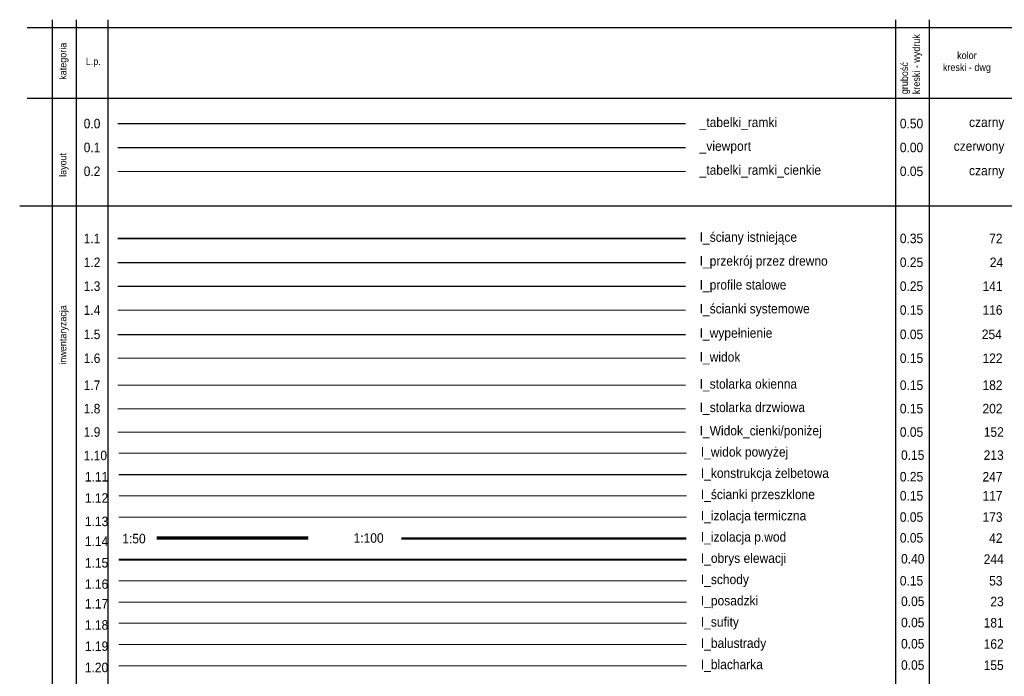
# Model space of a CAD drawing. Header units: metres. Extents: x 6502846 to 6512378, y 5892705 to 5896166.
# Tile 9 of 73: x 6503754 to 6503775, y 5894702 to 5894716. Entities that reach past the tile are written whole.
import ezdxf

# ---------------------------------------------------------------- set-up
doc = ezdxf.new("R2010")
doc.units = ezdxf.units.M
doc.header["$MEASUREMENT"] = 0
for name, pattern in [('ACAD_ISO03W100', [30, 12, -18]), ('IZOL_PW-50', [16, 8, -8]), ('PRZER10-5', [3750, 2500, -1250])]:
    doc.linetypes.add(name, pattern=pattern)
doc.layers.get('0').update_dxf_attribs({"color": 2})
for name, color, linetype in [('_tabelki_ramki', 7, 'Continuous'), ('A_izol_pwod', 120, 'IZOL_PW-50'), ('A_wyburzenia', 156, 'FENCELINE3'), ('I_wypełnienie', 254, 'Continuous')]:
    doc.layers.add(name, color=color, linetype=linetype)
for name, color, linetype, lineweight in [('_tabelki_ramki_cienkie', 251, 'Continuous', 5), ('I_balustrady', 162, 'Continuous', 5), ('I_blacharka', 155, 'Continuous', 5), ('I_izolacja p.wodna', 42, 'Continuous', 5), ('I_izolacja termiczna', 173, 'GRADZINOWANIE', 5), ('I_konstrukcja żelbetowa', 247, 'Continuous', 25), ('I_obrys elewacji', 244, 'Continuous', 40), ('I_posadzki', 23, 'Continuous', 5), ('I_profile stalowe', 141, 'Continuous', 25), ('I_przekrój przez drewno', 24, 'Continuous', 25), ('I_schody', 53, 'Continuous', 15), ('I_stolarka drzwiowa', 202, 'Continuous', 15), ('I_stolarka okienna', 182, 'Continuous', 15), ('I_sufity', 181, 'Continuous', 5), ('I_widok', 122, 'Continuous', 15), ('I_widok powyżej', 213, 'ACAD_ISO03W100', 15), ('I_widok_cienki', 152, 'Continuous', 5), ('I_ścanki przeszklone', 117, 'Continuous', 15), ('I_ścianki systemowe', 116, 'Continuous', 15), ('I_ściany istniejące', 72, 'Continuous', 35)]:
    doc.layers.add(name, color=color, linetype=linetype, lineweight=lineweight)
doc.layers.add('_viewport', color=1, linetype='Continuous', plot=False)
doc.styles.add('ARCHENIKA_100_opisy', font='arial.ttf', dxfattribs={"width": 0.9, "height": 20})
doc.styles.get("Standard").update_dxf_attribs({"font": 'Working1250.shx', "width": 0.75})
doc.linetypes.add('FENCELINE3', pattern='A,10,-5,["x",Standard,S=7,R=0,X=-2,Y=-2.333],-5', length=20)
doc.linetypes.add('GRADZINOWANIE', pattern='A,0.00254,-2.54,[134,ltypeshp.shx,S=2.54,R=0,X=-2.54,Y=0],-5.08,[134,ltypeshp.shx,S=2.54,R=180,X=2.54,Y=0],-2.54', length=10.16254)

# ---------------------------------------------------------------- blocks, each defined once
blk = doc.blocks.new('*U429')
at = {"layer": 'A_izol_pwod', "color": 42, "const_width": 2}
blk.add_lwpolyline([(0, 1), (596.5, 1)], dxfattribs=at)
at = {"layer": 'A_izol_pwod', "color": 42, "linetype": 'Continuous'}
for points in [[(0, 2), (596.5, 2)], [(0, 0), (596.5, 0)]]:
    blk.add_lwpolyline(points, dxfattribs=at)
blk = doc.blocks.new('*U445')
at = {"layer": 'A_izol_pwod', "color": 42, "const_width": 2}
blk.add_lwpolyline([(-8.7, 1), (149.9, 1)], dxfattribs=at)
at = {"layer": 'A_izol_pwod', "color": 42, "linetype": 'Continuous'}
for points in [[(-8.7, 2), (149.9, 2)], [(-8.7, 0), (149.9, 0)]]:
    blk.add_lwpolyline(points, dxfattribs=at)

msp = doc.modelspace()

# ---------------------------------------------------------------- linework, layer by layer
for points in [[(6503754.59, 5894716.048), (6503754.59, 5894661.65)], [(6503755.093, 5894716.048), (6503755.093, 5894661.65)], [(6503755.762, 5894716.048), (6503755.762, 5894661.65)], [(6503772.264, 5894716.048), (6503772.264, 5894661.65)], [(6503772.964, 5894716.048), (6503772.964, 5894661.65)], [(6503754.069, 5894715.885), (6503787.769, 5894715.885)], [(6503754.069, 5894714.402), (6503787.769, 5894714.402)], [(6503753.912, 5894712.149), (6503787.549, 5894712.149)]]:
    msp.add_lwpolyline(points)
at = {"layer": '_tabelki_ramki'}
msp.add_line((6503755.966, 5894713.87), (6503767.859, 5894713.87), dxfattribs=at)
at = {"layer": '_tabelki_ramki_cienkie'}
msp.add_line((6503755.966, 5894712.87), (6503767.859, 5894712.87), dxfattribs=at)
at = {"layer": '_viewport'}
msp.add_line((6503755.966, 5894713.37), (6503767.859, 5894713.37), dxfattribs=at)
at = {"layer": 'I_balustrady'}
msp.add_line((6503755.992, 5894702.957), (6503767.884, 5894702.957), dxfattribs=at)
at = {"layer": 'I_blacharka'}
msp.add_line((6503755.992, 5894702.512), (6503767.884, 5894702.512), dxfattribs=at)
at = {"layer": 'I_izolacja termiczna'}
msp.add_line((6503755.992, 5894705.627), (6503767.884, 5894705.627), dxfattribs=at)
at = {"layer": 'I_konstrukcja żelbetowa'}
msp.add_line((6503755.992, 5894706.518), (6503767.884, 5894706.518), dxfattribs=at)
at = {"layer": 'I_obrys elewacji'}
msp.add_line((6503755.992, 5894704.737), (6503767.884, 5894704.737), dxfattribs=at)
at = {"layer": 'I_posadzki'}
msp.add_line((6503755.992, 5894703.847), (6503767.884, 5894703.847), dxfattribs=at)
at = {"layer": 'I_profile stalowe'}
msp.add_line((6503755.966, 5894710.464), (6503767.859, 5894710.464), dxfattribs=at)
at = {"layer": 'I_przekrój przez drewno'}
msp.add_line((6503755.966, 5894710.964), (6503767.859, 5894710.964), dxfattribs=at)
at = {"layer": 'I_schody'}
msp.add_line((6503755.992, 5894704.292), (6503767.884, 5894704.292), dxfattribs=at)
at = {"layer": 'I_stolarka drzwiowa'}
msp.add_line((6503755.966, 5894707.898), (6503767.859, 5894707.898), dxfattribs=at)
at = {"layer": 'I_stolarka okienna'}
msp.add_line((6503755.966, 5894708.389), (6503767.859, 5894708.389), dxfattribs=at)
at = {"layer": 'I_sufity'}
msp.add_line((6503755.992, 5894703.402), (6503767.884, 5894703.402), dxfattribs=at)
at = {"layer": 'I_widok'}
msp.add_line((6503755.966, 5894708.954), (6503767.859, 5894708.954), dxfattribs=at)
at = {"layer": 'I_widok powyżej'}
msp.add_line((6503755.992, 5894706.963), (6503767.884, 5894706.963), dxfattribs=at)
at = {"layer": 'I_widok_cienki'}
msp.add_line((6503755.966, 5894707.408), (6503767.859, 5894707.408), dxfattribs=at)
at = {"layer": 'I_wypełnienie'}
msp.add_line((6503755.966, 5894709.454), (6503767.859, 5894709.454), dxfattribs=at)
at = {"layer": 'I_ścanki przeszklone'}
msp.add_line((6503755.992, 5894706.073), (6503767.884, 5894706.073), dxfattribs=at)
at = {"layer": 'I_ścianki systemowe'}
msp.add_line((6503755.966, 5894709.964), (6503767.859, 5894709.964), dxfattribs=at)
at = {"layer": 'I_ściany istniejące'}
msp.add_line((6503755.966, 5894711.464), (6503767.859, 5894711.464), dxfattribs=at)

# ---------------------------------------------------------------- block references
at = {"layer": 'I_izolacja p.wodna'}
for name, p, xscale, yscale, zscale in [('*U445', (6503756.956, 5894705.172), 0.02, 0.02, 0.02), ('*U429', (6503761.913, 5894705.172), 0.01, 0.01, 0.01)]:
    msp.add_blockref(name, p, dxfattribs=dict(at, xscale=xscale, yscale=yscale, zscale=zscale))

# ---------------------------------------------------------------- texts
at = {"insert": (6503772.596, 5894714.487), "char_height": 0.15, "width": 1.50351, "attachment_point": 4, "rotation": 90, "style": 'ARCHENIKA_100_opisy'}
msp.add_mtext('grubość\\Pkreski - wydruk', dxfattribs=at)
at = {"char_height": 0.15, "attachment_point": 5, "rotation": 90, "style": 'ARCHENIKA_100_opisy'}
for s, insert in [('\\pxqc;kategoria ', (6503754.839, 5894715.177)), ('\\pxqc;layout', (6503754.839, 5894713.006)), ('\\pxqc;inwentaryzacja', (6503754.839, 5894709.444))]:
    msp.add_mtext_dynamic_manual_height_columns(s, width=1.50351, gutter_width=1, heights=[97.48], dxfattribs=dict(at, insert=insert))
at = {"style": 'ARCHENIKA_100_opisy'}
for s, width, heights, insert, char_height, attachment_point in [('\\pxqc;kolor\\Pkreski - dwg', 1.50351, [97.48], (6503773.758, 5894715.152), 0.15, 5), ('\\pxqc;L.p.', 1.27683, [97.48], (6503755.454, 5894715.151), 0.15, 5), ('\\pxql;0.50', 0.57165, [0], (6503772.353, 5894713.87), 0.2, 4), ('\\pxql;0.00', 0.57165, [0], (6503772.353, 5894713.37), 0.2, 4), ('\\pxql;0.35', 0.57165, [0], (6503772.353, 5894711.464), 0.2, 4), ('\\pxql;0.25', 0.57165, [0], (6503772.353, 5894710.964), 0.2, 4), ('\\pxql;0.25', 0.57165, [0], (6503772.353, 5894710.464), 0.2, 4), ('\\pxql;0.15', 0.57165, [0], (6503772.353, 5894709.964), 0.2, 4), ('\\pxql;0.05', 0.57165, [0], (6503772.353, 5894709.454), 0.2, 4), ('\\pxql;0.15', 0.57165, [0], (6503772.353, 5894708.954), 0.2, 4), ('\\pxql;0.15', 0.57165, [0], (6503772.353, 5894708.389), 0.2, 4), ('\\pxql;0.15', 0.57165, [0], (6503772.353, 5894707.898), 0.2, 4), ('\\pxql;0.05', 0.57165, [0], (6503772.353, 5894707.408), 0.2, 4), ('\\pxql;0.15', 0.57165, [0], (6503772.378, 5894706.925), 0.2, 4), ('\\pxql;0.25', 0.57165, [0], (6503772.353, 5894706.472), 0.2, 4), ('\\pxql;0.15', 0.57165, [0], (6503772.353, 5894706.073), 0.2, 4), ('\\pxql;0.05', 0.57165, [0], (6503772.353, 5894705.627), 0.2, 4), ('\\pxql;0.15', 0.57165, [0], (6503772.353, 5894704.292), 0.2, 4)]:
    msp.add_mtext_dynamic_manual_height_columns(s, width=width, gutter_width=1, heights=heights, dxfattribs=dict(at, insert=insert, char_height=char_height, attachment_point=attachment_point))
at = {"linetype": 'Continuous', "char_height": 0.2, "attachment_point": 4, "style": 'ARCHENIKA_100_opisy'}
for s, insert in [('\\pxql;0.05', (6503772.353, 5894705.192)), ('\\pxql;0.40', (6503772.378, 5894704.752)), ('\\pxql;0.05', (6503772.378, 5894703.862)), ('\\pxql;0.05', (6503772.378, 5894703.417)), ('\\pxql;0.05', (6503772.378, 5894702.972)), ('\\pxql;0.05', (6503772.378, 5894702.527))]:
    msp.add_mtext_dynamic_manual_height_columns(s, width=0.57165, gutter_width=1, heights=[0], dxfattribs=dict(at, insert=insert))
at = {"layer": '_tabelki_ramki', "char_height": 0.2, "style": 'ARCHENIKA_100_opisy'}
for s, width, insert, attachment_point in [('\\pxql;0.0', 0.57165, (6503755.253, 5894713.87), 4), ('\\pxql;_tabelki_ramki', 2.34833, (6503768.159, 5894713.87), 4), ('\\pxqr;czarny', 0.57165, (6503774.543, 5894713.87), 6)]:
    msp.add_mtext_dynamic_manual_height_columns(s, width=width, gutter_width=1, heights=[0], dxfattribs=dict(at, insert=insert, attachment_point=attachment_point))
at = {"layer": '_tabelki_ramki_cienkie', "char_height": 0.2, "style": 'ARCHENIKA_100_opisy'}
for s, width, insert, attachment_point in [('\\pxql;0.2', 0.57165, (6503755.253, 5894712.87), 4), ('\\pxql;_tabelki_ramki_cienkie', 2.34833, (6503768.159, 5894712.87), 4), ('\\pxql;0.05', 0.57165, (6503772.353, 5894712.87), 4), ('\\pxqr;czarny', 0.57165, (6503774.543, 5894712.856), 6)]:
    msp.add_mtext_dynamic_manual_height_columns(s, width=width, gutter_width=1, heights=[0], dxfattribs=dict(at, insert=insert, attachment_point=attachment_point))
at = {"layer": '_viewport', "char_height": 0.2, "attachment_point": 4, "style": 'ARCHENIKA_100_opisy'}
for s, width, insert in [('\\pxql;0.1', 0.57165, (6503755.253, 5894713.37)), ('\\pxql;_viewport', 2.34833, (6503768.159, 5894713.37))]:
    msp.add_mtext_dynamic_manual_height_columns(s, width=width, gutter_width=1, heights=[0], dxfattribs=dict(at, insert=insert))
at = {"layer": 'A_izol_pwod', "color": 42, "linetype": 'Continuous', "insert": (6503755.278, 5894705.121), "char_height": 0.2, "attachment_point": 4, "style": 'ARCHENIKA_100_opisy'}
msp.add_mtext_dynamic_manual_height_columns('\\pxql;1.14', width=0.57165, gutter_width=1, heights=[0], dxfattribs=at)
at = {"layer": 'A_wyburzenia', "linetype": 'Continuous', "insert": (6503774.543, 5894713.37), "char_height": 0.2, "attachment_point": 6, "style": 'ARCHENIKA_100_opisy'}
msp.add_mtext_dynamic_manual_height_columns('\\pxqr;czerwony', width=0.57165, gutter_width=1, heights=[0], dxfattribs=at)
at = {"layer": 'I_balustrady', "char_height": 0.2, "style": 'ARCHENIKA_100_opisy'}
for s, insert, attachment_point in [('\\pxql;1.19', (6503755.278, 5894702.921), 4), ('\\pxqr;162', (6503774.529, 5894702.967), 6)]:
    msp.add_mtext_dynamic_manual_height_columns(s, width=0.57165, gutter_width=1, heights=[0], dxfattribs=dict(at, insert=insert, attachment_point=attachment_point))
at = {"layer": 'I_balustrady', "insert": (6503768.184, 5894702.957), "char_height": 0.2, "width": 3.16986, "attachment_point": 4, "style": 'ARCHENIKA_100_opisy'}
msp.add_mtext('I_balustrady', dxfattribs=at)
at = {"layer": 'I_blacharka', "char_height": 0.2, "style": 'ARCHENIKA_100_opisy'}
for s, insert, attachment_point in [('\\pxql;1.20', (6503755.278, 5894702.476), 4), ('\\pxqr;155', (6503774.529, 5894702.522), 6)]:
    msp.add_mtext_dynamic_manual_height_columns(s, width=0.57165, gutter_width=1, heights=[0], dxfattribs=dict(at, insert=insert, attachment_point=attachment_point))
at = {"layer": 'I_blacharka', "insert": (6503768.184, 5894702.512), "char_height": 0.2, "width": 3.16986, "attachment_point": 4, "style": 'ARCHENIKA_100_opisy'}
msp.add_mtext('I_blacharka', dxfattribs=at)
at = {"layer": 'I_izolacja p.wodna', "char_height": 0.2, "width": 3.16986, "attachment_point": 4, "style": 'ARCHENIKA_100_opisy'}
for s, insert in [('1:50', (6503756.062, 5894705.175)), ('1:100', (6503760.908, 5894705.187))]:
    msp.add_mtext(s, dxfattribs=dict(at, insert=insert))
at = {"layer": 'I_izolacja p.wodna', "linetype": 'Continuous', "insert": (6503768.184, 5894705.182), "char_height": 0.2, "width": 3.16986, "attachment_point": 4, "style": 'ARCHENIKA_100_opisy'}
msp.add_mtext('I_izolacja p.wod', dxfattribs=at)
at = {"layer": 'I_izolacja p.wodna', "insert": (6503774.504, 5894705.187), "char_height": 0.2, "attachment_point": 6, "style": 'ARCHENIKA_100_opisy'}
msp.add_mtext_dynamic_manual_height_columns('\\pxqr;42', width=0.57165, gutter_width=1, heights=[0], dxfattribs=at)
at = {"layer": 'I_izolacja termiczna', "color": 173, "insert": (6503755.278, 5894705.536), "char_height": 0.2, "attachment_point": 4, "style": 'ARCHENIKA_100_opisy'}
msp.add_mtext_dynamic_manual_height_columns('\\pxql;1.13', width=0.57165, gutter_width=1, heights=[20.437], dxfattribs=at)
at = {"layer": 'I_izolacja termiczna', "linetype": 'PRZER10-5', "insert": (6503768.184, 5894705.627), "char_height": 0.2, "width": 3.16986, "attachment_point": 4, "style": 'ARCHENIKA_100_opisy'}
msp.add_mtext('I_izolacja termiczna', dxfattribs=at)
at = {"layer": 'I_izolacja termiczna', "linetype": 'PRZER10-5', "insert": (6503774.504, 5894705.627), "char_height": 0.2, "attachment_point": 6, "style": 'ARCHENIKA_100_opisy'}
msp.add_mtext_dynamic_manual_height_columns('\\pxqr;173', width=0.57165, gutter_width=1, heights=[0], dxfattribs=at)
at = {"layer": 'I_konstrukcja żelbetowa', "insert": (6503768.184, 5894706.518), "char_height": 0.2, "width": 3.16986, "attachment_point": 4, "style": 'ARCHENIKA_100_opisy'}
msp.add_mtext('I_konstrukcja żelbetowa', dxfattribs=at)
at = {"layer": 'I_konstrukcja żelbetowa', "char_height": 0.2, "style": 'ARCHENIKA_100_opisy'}
for s, insert, attachment_point in [('\\pxql;1.11', (6503755.278, 5894706.472), 4), ('\\pxqr;247', (6503774.504, 5894706.472), 6)]:
    msp.add_mtext_dynamic_manual_height_columns(s, width=0.57165, gutter_width=1, heights=[0], dxfattribs=dict(at, insert=insert, attachment_point=attachment_point))
at = {"layer": 'I_obrys elewacji', "insert": (6503768.184, 5894704.737), "char_height": 0.2, "width": 3.16986, "attachment_point": 4, "style": 'ARCHENIKA_100_opisy'}
msp.add_mtext('I_obrys elewacji', dxfattribs=at)
at = {"layer": 'I_obrys elewacji', "char_height": 0.2, "style": 'ARCHENIKA_100_opisy'}
for s, insert, attachment_point in [('\\pxqr;244', (6503774.529, 5894704.747), 6), ('\\pxql;1.15', (6503755.278, 5894704.668), 4)]:
    msp.add_mtext_dynamic_manual_height_columns(s, width=0.57165, gutter_width=1, heights=[0], dxfattribs=dict(at, insert=insert, attachment_point=attachment_point))
at = {"layer": 'I_posadzki', "insert": (6503768.184, 5894703.847), "char_height": 0.2, "width": 3.16986, "attachment_point": 4, "style": 'ARCHENIKA_100_opisy'}
msp.add_mtext('I_posadzki', dxfattribs=at)
at = {"layer": 'I_posadzki', "char_height": 0.2, "style": 'ARCHENIKA_100_opisy'}
for s, heights, insert, attachment_point in [('\\pxqr;23', [0], (6503774.529, 5894703.857), 6), ('\\pxql;1.17', [20.082], (6503755.278, 5894703.812), 4)]:
    msp.add_mtext_dynamic_manual_height_columns(s, width=0.57165, gutter_width=1, heights=heights, dxfattribs=dict(at, insert=insert, attachment_point=attachment_point))
at = {"layer": 'I_profile stalowe', "char_height": 0.2, "style": 'ARCHENIKA_100_opisy'}
for s, width, insert, attachment_point in [('\\pxql;1.3', 0.57165, (6503755.253, 5894710.464), 4), ('\\pxql;I_profile stalowe', 2.34833, (6503768.159, 5894710.464), 4), ('\\pxqr;141', 0.57165, (6503774.504, 5894710.464), 6)]:
    msp.add_mtext_dynamic_manual_height_columns(s, width=width, gutter_width=1, heights=[0], dxfattribs=dict(at, insert=insert, attachment_point=attachment_point))
at = {"layer": 'I_przekrój przez drewno', "char_height": 0.2, "attachment_point": 4, "style": 'ARCHENIKA_100_opisy'}
for s, width, insert in [('\\pxql;1.2', 0.57165, (6503755.253, 5894710.964)), ('I_przekrój przez drewno', 4.03557, (6503768.159, 5894710.964)), ('\\pxqr;24', 0.57165, (6503773.946, 5894710.964))]:
    msp.add_mtext_dynamic_manual_height_columns(s, width=width, gutter_width=1, heights=[0], dxfattribs=dict(at, insert=insert))
at = {"layer": 'I_schody', "insert": (6503768.184, 5894704.292), "char_height": 0.2, "width": 3.16986, "attachment_point": 4, "style": 'ARCHENIKA_100_opisy'}
msp.add_mtext('I_schody', dxfattribs=at)
at = {"layer": 'I_schody', "char_height": 0.2, "style": 'ARCHENIKA_100_opisy'}
for s, insert, attachment_point in [('\\pxqr;53', (6503774.504, 5894704.292), 6), ('\\pxql;1.16', (6503755.278, 5894704.223), 4)]:
    msp.add_mtext_dynamic_manual_height_columns(s, width=0.57165, gutter_width=1, heights=[0], dxfattribs=dict(at, insert=insert, attachment_point=attachment_point))
at = {"layer": 'I_stolarka drzwiowa', "char_height": 0.2, "style": 'ARCHENIKA_100_opisy'}
for s, width, insert, attachment_point in [('\\pxql;I_stolarka drzwiowa', 2.34833, (6503768.159, 5894707.898), 4), ('\\pxql;1.8', 0.57165, (6503755.253, 5894707.898), 4), ('\\pxqr;202', 0.57165, (6503774.504, 5894707.898), 6)]:
    msp.add_mtext_dynamic_manual_height_columns(s, width=width, gutter_width=1, heights=[0], dxfattribs=dict(at, insert=insert, attachment_point=attachment_point))
at = {"layer": 'I_stolarka okienna', "char_height": 0.2, "style": 'ARCHENIKA_100_opisy'}
for s, width, insert, attachment_point in [('\\pxql;I_stolarka okienna', 2.34833, (6503768.159, 5894708.389), 4), ('\\pxql;1.7', 0.57165, (6503755.253, 5894708.389), 4), ('\\pxqr;182', 0.57165, (6503774.504, 5894708.389), 6)]:
    msp.add_mtext_dynamic_manual_height_columns(s, width=width, gutter_width=1, heights=[0], dxfattribs=dict(at, insert=insert, attachment_point=attachment_point))
at = {"layer": 'I_sufity', "insert": (6503768.184, 5894703.402), "char_height": 0.2, "width": 3.16986, "attachment_point": 4, "style": 'ARCHENIKA_100_opisy'}
msp.add_mtext('I_sufity', dxfattribs=at)
at = {"layer": 'I_sufity', "char_height": 0.2, "style": 'ARCHENIKA_100_opisy'}
for s, insert, attachment_point in [('\\pxql;1.18', (6503755.278, 5894703.366), 4), ('\\pxqr;181', (6503774.529, 5894703.412), 6)]:
    msp.add_mtext_dynamic_manual_height_columns(s, width=0.57165, gutter_width=1, heights=[0], dxfattribs=dict(at, insert=insert, attachment_point=attachment_point))
at = {"layer": 'I_widok', "char_height": 0.2, "style": 'ARCHENIKA_100_opisy'}
for s, width, insert, attachment_point in [('\\pxql;1.6', 0.57165, (6503755.253, 5894708.954), 4), ('\\pxql;I_widok', 2.34833, (6503768.159, 5894708.954), 4), ('\\pxqr;122', 0.57165, (6503774.504, 5894708.954), 6)]:
    msp.add_mtext_dynamic_manual_height_columns(s, width=width, gutter_width=1, heights=[0], dxfattribs=dict(at, insert=insert, attachment_point=attachment_point))
at = {"layer": 'I_widok powyżej', "insert": (6503768.184, 5894706.963), "char_height": 0.2, "width": 2.34833, "attachment_point": 4, "style": 'ARCHENIKA_100_opisy'}
msp.add_mtext('I_widok powyżej', dxfattribs=at)
at = {"layer": 'I_widok powyżej', "char_height": 0.2, "style": 'ARCHENIKA_100_opisy'}
for s, insert, attachment_point in [('\\pxql;1.10', (6503755.253, 5894706.917), 4), ('\\pxqr;213', (6503774.529, 5894706.925), 6)]:
    msp.add_mtext_dynamic_manual_height_columns(s, width=0.57165, gutter_width=1, heights=[0], dxfattribs=dict(at, insert=insert, attachment_point=attachment_point))
at = {"layer": 'I_widok_cienki', "char_height": 0.2, "attachment_point": 4, "style": 'ARCHENIKA_100_opisy'}
for s, insert in [('\\pxql;1.9', (6503755.253, 5894707.408)), ('\\pxqr;152', (6503773.959, 5894707.408))]:
    msp.add_mtext_dynamic_manual_height_columns(s, width=0.57165, gutter_width=1, heights=[0], dxfattribs=dict(at, insert=insert))
at = {"layer": 'I_widok_cienki', "insert": (6503768.159, 5894707.408), "char_height": 0.2, "width": 2.34833, "attachment_point": 4, "style": 'ARCHENIKA_100_opisy'}
msp.add_mtext('I_Widok_cienki/poniżej', dxfattribs=at)
at = {"layer": 'I_wypełnienie', "char_height": 0.2, "style": 'ARCHENIKA_100_opisy'}
for s, insert, attachment_point in [('\\pxql;1.5', (6503755.253, 5894709.454), 4), ('\\pxqr;254', (6503774.49, 5894709.454), 6)]:
    msp.add_mtext_dynamic_manual_height_columns(s, width=0.57165, gutter_width=1, heights=[0], dxfattribs=dict(at, insert=insert, attachment_point=attachment_point))
at = {"layer": 'I_wypełnienie', "insert": (6503768.159, 5894709.454), "char_height": 0.2, "width": 2.34833, "attachment_point": 4, "style": 'ARCHENIKA_100_opisy'}
msp.add_mtext('I_wypełnienie', dxfattribs=at)
at = {"layer": 'I_ścanki przeszklone', "insert": (6503768.184, 5894706.073), "char_height": 0.2, "width": 3.16986, "attachment_point": 4, "style": 'ARCHENIKA_100_opisy'}
msp.add_mtext('I_ścianki przeszklone', dxfattribs=at)
at = {"layer": 'I_ścanki przeszklone', "char_height": 0.2, "style": 'ARCHENIKA_100_opisy'}
for s, insert, attachment_point in [('\\pxql;1.12', (6503755.278, 5894706.027), 4), ('\\pxqr;117', (6503774.504, 5894706.073), 6)]:
    msp.add_mtext_dynamic_manual_height_columns(s, width=0.57165, gutter_width=1, heights=[0], dxfattribs=dict(at, insert=insert, attachment_point=attachment_point))
at = {"layer": 'I_ścianki systemowe', "insert": (6503768.159, 5894709.964), "char_height": 0.2, "width": 2.34833, "attachment_point": 4, "style": 'ARCHENIKA_100_opisy'}
msp.add_mtext('I_ścianki systemowe', dxfattribs=at)
at = {"layer": 'I_ścianki systemowe', "char_height": 0.2, "style": 'ARCHENIKA_100_opisy'}
for s, insert, attachment_point in [('\\pxql;1.4', (6503755.253, 5894709.964), 4), ('\\pxqr;116', (6503774.504, 5894709.964), 6)]:
    msp.add_mtext_dynamic_manual_height_columns(s, width=0.57165, gutter_width=1, heights=[0], dxfattribs=dict(at, insert=insert, attachment_point=attachment_point))
at = {"layer": 'I_ściany istniejące', "insert": (6503768.159, 5894711.464), "char_height": 0.2, "width": 2.34833, "attachment_point": 4, "style": 'ARCHENIKA_100_opisy'}
msp.add_mtext('I_ściany istniejące', dxfattribs=at)
at = {"layer": 'I_ściany istniejące', "char_height": 0.2, "style": 'ARCHENIKA_100_opisy'}
for s, insert, attachment_point in [('\\pxql;1.1', (6503755.253, 5894711.464), 4), ('\\pxqr;72', (6503774.504, 5894711.464), 6)]:
    msp.add_mtext_dynamic_manual_height_columns(s, width=0.57165, gutter_width=1, heights=[0], dxfattribs=dict(at, insert=insert, attachment_point=attachment_point))

doc.saveas('drawing.dxf')
